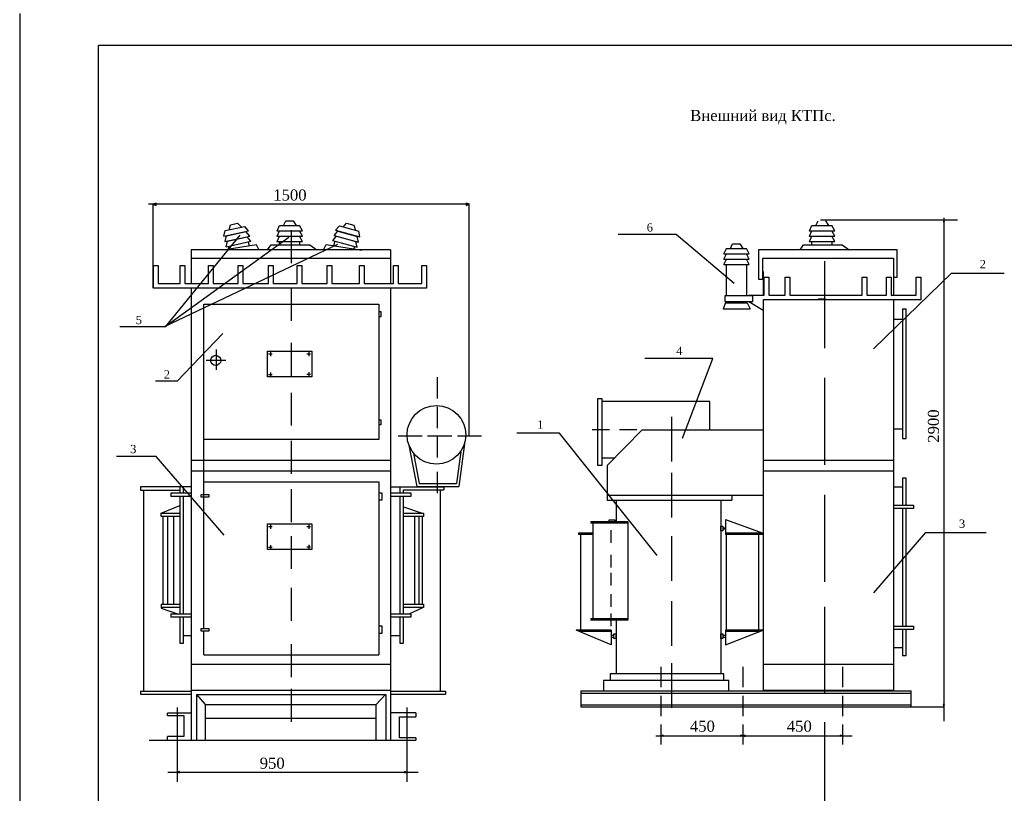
# Model space of a CAD drawing. Extents: x 10527 to 38813, y 13847 to 37526.
# Tile 13 of 256: x 35614 to 35863, y 32417 to 32613. Entities that reach past the tile are written whole.
import ezdxf

# ---------------------------------------------------------------- set-up
doc = ezdxf.new("R2010")
doc.units = 0
doc.header["$LTSCALE"] = 0.5
doc.header["$MEASUREMENT"] = 0
doc.styles.get("Standard").update_dxf_attribs({"font": 'times.ttf'})

msp = doc.modelspace()

# ---------------------------------------------------------------- hatches: boundary and pattern name
h = msp.add_hatch(color=256)
h.set_gradient(color1=(0, 0, 5), color2=(0, 0, 0), one_color=1)
h.paths.add_polyline_path([(35648.277, 32566.412), (35648.277, 32566.687), (35647.454, 32566.412)])
h.paths.add_polyline_path([(35648.277, 32566.088), (35648.277, 32566.412), (35647.454, 32566.412), (35647.452, 32566.412), (35647.452, 32566.396)])
h.paths.add_polyline_path([(35726.815, 32566.717), (35726.815, 32566.412), (35727.631, 32566.412)])
h.paths.add_polyline_path([(35726.815, 32566.412), (35726.815, 32566.118), (35727.654, 32566.398), (35727.654, 32566.404), (35727.631, 32566.412)])
h = msp.add_hatch(color=256)
h.set_gradient(color1=(0, 0, 5), color2=(0, 0, 0), one_color=1)
h.paths.add_polyline_path([(35847.985, 32439.556), (35847.83, 32439.556), (35847.98, 32438.969), (35847.985, 32438.969)])
h.paths.add_polyline_path([(35848.137, 32439.556), (35847.985, 32439.556), (35847.985, 32438.952), (35847.989, 32438.935)])
h.paths.add_polyline_path([(35847.985, 32562.462), (35847.982, 32562.462), (35847.842, 32561.873), (35847.985, 32561.873)])
h.paths.add_polyline_path([(35847.985, 32561.873), (35848.149, 32561.873), (35847.998, 32562.462), (35847.985, 32562.462)])
h = msp.add_hatch(color=256)
h.set_gradient(color1=(0, 0, 5), color2=(0, 0, 0), one_color=1)
h.paths.add_polyline_path([(35776.84, 32431.666), (35776.84, 32431.823), (35776.235, 32431.668), (35776.235, 32431.666)])
h.paths.add_polyline_path([(35776.235, 32431.666), (35776.235, 32431.66), (35776.84, 32431.516), (35776.84, 32431.666)])
h.paths.add_polyline_path([(35796.431, 32431.832), (35796.431, 32431.666), (35796.983, 32431.666), (35797.014, 32431.674), (35797.014, 32431.693)])
h.paths.add_polyline_path([(35796.983, 32431.666), (35796.431, 32431.666), (35796.431, 32431.524)])
h.paths.add_polyline_path([(35797.629, 32431.666), (35797.629, 32431.82), (35797.029, 32431.666)])
h.paths.add_polyline_path([(35797.029, 32431.666), (35797.014, 32431.662), (35797.014, 32431.659), (35797.629, 32431.512), (35797.629, 32431.666)])
h.paths.add_polyline_path([(35822.219, 32431.666), (35822.255, 32431.675), (35822.255, 32431.681), (35821.645, 32431.826), (35821.645, 32431.666)])
h.paths.add_polyline_path([(35822.219, 32431.666), (35821.645, 32431.666), (35821.645, 32431.519)])
h = msp.add_hatch(color=256)
h.set_gradient(color1=(0, 0, 5), color2=(0, 0, 0), one_color=1)
h.paths.add_polyline_path([(35654.193, 32422.439), (35654.193, 32422.597), (35653.577, 32422.439)])
h.paths.add_polyline_path([(35654.193, 32422.29), (35654.193, 32422.439), (35653.577, 32422.439), (35653.572, 32422.438)])
h.paths.add_polyline_path([(35711.805, 32422.439), (35711.805, 32422.451), (35711.214, 32422.592), (35711.214, 32422.439)])
h.paths.add_polyline_path([(35711.805, 32422.436), (35711.805, 32422.439), (35711.214, 32422.439), (35711.214, 32422.284)])
h = msp.add_hatch(color=256)
h.set_gradient(color1=(0, 0, 5), color2=(0, 0, 0), one_color=1)
h.paths.add_polyline_path([(35711.816, 32422.439), (35711.835, 32422.444), (35711.805, 32422.451), (35711.805, 32422.439)])
h.paths.add_polyline_path([(35711.816, 32422.439), (35711.805, 32422.439), (35711.805, 32422.436)])

# ---------------------------------------------------------------- linework, layer by layer
for p, q in [((35613.661, 32614.718, -629.582), (35613.661, 32314.626, -629.582)), ((36028.629, 32606.66, -629.582), (35633.661, 32606.66, -629.582)), ((35633.661, 32319.626, -629.582), (35633.661, 32606.66, -629.582)), ((35727.654, 32566.412, -629.582), (35646.304, 32566.412, -629.582)), ((35648.277, 32566.687, -629.582), (35647.429, 32566.404, -629.582)), ((35647.429, 32566.404, -629.582), (35648.277, 32566.088, -629.582)), ((35647.452, 32566.412, -629.582), (35647.452, 32545.152, -629.582)), ((35648.277, 32566.088, -629.582), (35648.277, 32566.687, -629.582)), ((35727.662, 32566.401, -629.582), (35726.815, 32566.717, -629.582)), ((35726.815, 32566.717, -629.582), (35726.815, 32566.118, -629.582)), ((35726.815, 32566.118, -629.582), (35727.662, 32566.401, -629.582)), ((35727.654, 32507.671, -629.582), (35727.654, 32566.412, -629.582)), ((35680.567, 32561.001, -629.582), (35681.12, 32562.178, -629.582)), ((35681.12, 32562.178, -629.582), (35682.985, 32562.178, -629.582)), ((35682.985, 32562.178, -629.582), (35683.764, 32561.001, -629.582)), ((35815.53, 32561.001, -629.582), (35816.084, 32562.178, -629.582)), ((35816.73, 32562.462, -629.582), (35851.412, 32562.462, -629.582)), ((35817.949, 32562.178, -629.582), (35818.728, 32561.001, -629.582)), ((35847.99, 32562.494, -629.582), (35847.842, 32561.873, -629.582)), ((35847.985, 32562.938, -629.582), (35847.985, 32435.391, -629.582)), ((35848.149, 32561.873, -629.582), (35847.99, 32562.494, -629.582)), ((35665.417, 32558.289, -629.582), (35671.712, 32559.668, -629.582)), ((35665.435, 32558.294, -629.582), (35665.791, 32559.711, -629.582)), ((35665.778, 32559.713, -629.582), (35670.749, 32560.802, -629.582)), ((35666.783, 32559.933, -629.582), (35667.073, 32561.201, -629.582)), ((35667.073, 32561.201, -629.582), (35668.894, 32561.6, -629.582)), ((35668.894, 32561.6, -629.582), (35669.907, 32560.617, -629.582)), ((35671.712, 32559.668, -629.582), (35670.746, 32560.802, -629.582)), ((35678.881, 32559.688, -629.582), (35685.324, 32559.688, -629.582)), ((35678.899, 32559.689, -629.582), (35679.549, 32560.996, -629.582)), ((35678.899, 32558.33, -629.582), (35679.549, 32559.638, -629.582)), ((35679.538, 32561.001, -629.582), (35684.626, 32561.001, -629.582)), ((35679.538, 32559.643, -629.582), (35684.626, 32559.643, -629.582)), ((35682.473, 32559.804, -629.582), (35682.473, 32551.459, -629.582)), ((35685.324, 32559.688, -629.582), (35684.623, 32561.002, -629.582)), ((35685.324, 32558.329, -629.582), (35684.623, 32559.644, -629.582)), ((35693.382, 32558.5, -629.582), (35694.356, 32559.589, -629.582)), ((35693.724, 32559.814, -629.582), (35699.937, 32558.107, -629.582)), ((35693.742, 32559.81, -629.582), (35694.715, 32560.899, -629.582)), ((35694.345, 32559.596, -629.582), (35699.252, 32558.249, -629.582)), ((35694.705, 32560.906, -629.582), (35699.612, 32559.559, -629.582)), ((35695.698, 32560.634, -629.582), (35696.543, 32561.621, -629.582)), ((35696.543, 32561.621, -629.582), (35698.341, 32561.128, -629.582)), ((35698.341, 32561.128, -629.582), (35698.781, 32559.787, -629.582)), ((35699.937, 32558.107, -629.582), (35699.609, 32559.56, -629.582)), ((35813.844, 32559.688, -629.582), (35820.288, 32559.688, -629.582)), ((35813.862, 32559.689, -629.582), (35814.513, 32560.996, -629.582)), ((35813.862, 32558.33, -629.582), (35814.513, 32559.638, -629.582)), ((35814.501, 32561.001, -629.582), (35819.59, 32561.001, -629.582)), ((35814.501, 32559.643, -629.582), (35819.59, 32559.643, -629.582)), ((35820.288, 32559.688, -629.582), (35819.587, 32561.002, -629.582)), ((35820.288, 32558.329, -629.582), (35819.587, 32559.644, -629.582)), ((35847.842, 32561.873, -629.582), (35848.149, 32561.873, -629.582)), ((35681.921, 32557.968, -629.582), (35650.509, 32535.358, -629.582)), ((35669.49, 32558.527, -629.582), (35650.559, 32535.367, -629.582)), ((35665.708, 32556.962, -629.582), (35672.002, 32558.341, -629.582)), ((35665.726, 32556.967, -629.582), (35666.081, 32558.384, -629.582)), ((35665.999, 32555.636, -629.582), (35672.292, 32557.014, -629.582)), ((35666.017, 32555.638, -629.582), (35666.373, 32557.055, -629.582)), ((35666.069, 32558.386, -629.582), (35671.04, 32559.475, -629.582)), ((35666.361, 32557.052, -629.582), (35671.332, 32558.141, -629.582)), ((35672.002, 32558.341, -629.582), (35671.036, 32559.475, -629.582)), ((35672.292, 32557.014, -629.582), (35671.328, 32558.146, -629.582)), ((35678.881, 32558.329, -629.582), (35685.324, 32558.329, -629.582)), ((35678.899, 32556.969, -629.582), (35679.549, 32558.277, -629.582)), ((35679.538, 32558.277, -629.582), (35684.626, 32558.277, -629.582)), ((35685.323, 32556.971, -629.582), (35684.623, 32558.283, -629.582)), ((35693.004, 32557.194, -629.582), (35699.216, 32555.488, -629.582)), ((35693.021, 32557.188, -629.582), (35693.995, 32558.277, -629.582)), ((35693.335, 32555.925, -629.582), (35693.636, 32557.021, -629.582)), ((35693.364, 32558.504, -629.582), (35699.577, 32556.797, -629.582)), ((35693.984, 32558.28, -629.582), (35698.891, 32556.932, -629.582)), ((35699.577, 32556.797, -629.582), (35699.25, 32558.25, -629.582)), ((35780.085, 32558.712, -629.582), (35765.369, 32558.712, -629.582)), ((35794.777, 32546.281, -629.582), (35780.085, 32558.712, -629.582)), ((35813.844, 32558.329, -629.582), (35820.288, 32558.329, -629.582)), ((35813.862, 32556.969, -629.582), (35814.513, 32558.277, -629.582)), ((35814.501, 32558.277, -629.582), (35819.59, 32558.277, -629.582)), ((35820.286, 32556.971, -629.582), (35819.587, 32558.283, -629.582)), ((35694.204, 32556.231, -629.582), (35650.283, 32535.364, -629.582)), ((35691.147, 32554.837, -629.582), (35657.123, 32554.837, -629.582)), ((35657.123, 32554.837, -629.582), (35657.123, 32546.32, -629.582)), ((35673.736, 32556.106, -629.582), (35665.755, 32554.837, -629.582)), ((35666.808, 32555.004, -629.582), (35666.639, 32555.776, -629.582)), ((35671.593, 32556.861, -629.582), (35671.825, 32555.802, -629.582)), ((35674.264, 32554.894, -629.582), (35673.736, 32556.106, -629.582)), ((35707.661, 32554.837, -629.582), (35675.148, 32554.837, -629.582)), ((35676.522, 32554.813, -629.582), (35677.417, 32556.106, -629.582)), ((35677.417, 32556.106, -629.582), (35687.215, 32556.106, -629.582)), ((35678.881, 32556.971, -629.582), (35685.323, 32556.971, -629.582)), ((35679.536, 32556.106, -629.582), (35679.536, 32556.971, -629.582)), ((35684.607, 32556.971, -629.582), (35684.607, 32556.106, -629.582)), ((35687.215, 32556.106, -629.582), (35689.006, 32554.813, -629.582)), ((35690.72, 32554.838, -629.582), (35691.351, 32556.239, -629.582)), ((35691.351, 32556.239, -629.582), (35700.43, 32554.802, -629.582)), ((35698.526, 32555.677, -629.582), (35698.375, 32555.128, -629.582)), ((35699.216, 32555.488, -629.582), (35698.889, 32556.938, -629.582)), ((35707.661, 32554.837, -629.582), (35707.661, 32546.32, -629.582)), ((35792.174, 32553.865, -629.582), (35792.825, 32555.173, -629.582)), ((35792.813, 32555.177, -629.582), (35792.813, 32555.149, -629.582)), ((35792.813, 32555.177, -629.582), (35797.902, 32555.177, -629.582)), ((35793.842, 32555.177, -629.582), (35794.396, 32556.354, -629.582)), ((35794.396, 32556.354, -629.582), (35796.261, 32556.354, -629.582)), ((35796.261, 32556.354, -629.582), (35797.04, 32555.177, -629.582)), ((35798.6, 32553.864, -629.582), (35797.899, 32555.178, -629.582)), ((35836.144, 32554.837, -629.582), (35800.989, 32554.837, -629.582)), ((35800.989, 32554.837, -629.582), (35800.989, 32547.429, -629.582)), ((35811.502, 32554.837, -629.582), (35812.381, 32556.106, -629.582)), ((35812.381, 32556.106, -629.582), (35822.179, 32556.106, -629.582)), ((35813.844, 32556.971, -629.582), (35820.286, 32556.971, -629.582)), ((35814.499, 32556.106, -629.582), (35814.499, 32556.971, -629.582)), ((35819.571, 32556.971, -629.582), (35819.571, 32556.106, -629.582)), ((35822.179, 32556.106, -629.582), (35823.937, 32554.837, -629.582)), ((35836.144, 32547.919, -629.582), (35836.144, 32554.837, -629.582)), ((35657.092, 32552.711, -629.582), (35690.19, 32552.711, -629.582)), ((35676.248, 32552.711, -629.582), (35707.661, 32552.711, -629.582)), ((35792.156, 32553.864, -629.582), (35798.6, 32553.864, -629.582)), ((35792.156, 32552.506, -629.582), (35798.6, 32552.506, -629.582)), ((35792.174, 32552.506, -629.582), (35792.825, 32553.814, -629.582)), ((35792.174, 32551.146, -629.582), (35792.825, 32552.454, -629.582)), ((35792.813, 32553.864, -629.582), (35792.813, 32553.791, -629.582)), ((35792.813, 32553.819, -629.582), (35797.902, 32553.819, -629.582)), ((35792.813, 32552.506, -629.582), (35792.813, 32552.43, -629.582)), ((35792.813, 32552.454, -629.582), (35797.902, 32552.454, -629.582)), ((35797.899, 32553.864, -629.582), (35797.899, 32553.819, -629.582)), ((35798.6, 32552.506, -629.582), (35797.899, 32553.82, -629.582)), ((35797.899, 32552.506, -629.582), (35797.899, 32552.454, -629.582)), ((35798.598, 32551.147, -629.582), (35797.899, 32552.459, -629.582)), ((35802.089, 32552.711, -629.582), (35835.187, 32552.711, -629.582)), ((35802.089, 32547.429, -629.582), (35802.089, 32552.711, -629.582)), ((35817.707, 32552.003, -629.582), (35817.707, 32529.957, -629.582)), ((35835.187, 32552.711, -629.582), (35835.187, 32547.919, -629.582)), ((35647.592, 32546.32, -629.582), (35647.592, 32550.867, -629.582)), ((35647.592, 32550.867, -629.582), (35648.797, 32550.867, -629.582)), ((35648.797, 32550.867, -629.582), (35648.797, 32546.32, -629.582)), ((35654.31, 32546.32, -629.582), (35654.31, 32550.867, -629.582)), ((35654.31, 32550.867, -629.582), (35655.514, 32550.867, -629.582)), ((35655.514, 32550.867, -629.582), (35655.514, 32546.32, -629.582)), ((35661.491, 32546.32, -629.582), (35661.491, 32550.867, -629.582)), ((35661.491, 32550.867, -629.582), (35662.695, 32550.867, -629.582)), ((35662.695, 32550.867, -629.582), (35662.695, 32546.32, -629.582)), ((35669.058, 32546.32, -629.582), (35669.058, 32550.867, -629.582)), ((35669.058, 32550.867, -629.582), (35670.262, 32550.867, -629.582)), ((35670.262, 32550.867, -629.582), (35670.262, 32546.32, -629.582)), ((35676.702, 32546.32, -629.582), (35676.702, 32550.867, -629.582)), ((35676.702, 32550.867, -629.582), (35677.906, 32550.867, -629.582)), ((35677.906, 32550.867, -629.582), (35677.906, 32546.32, -629.582)), ((35684, 32546.32, -629.582), (35684, 32550.867, -629.582)), ((35684, 32550.867, -629.582), (35685.204, 32550.867, -629.582)), ((35685.204, 32550.867, -629.582), (35685.204, 32546.32, -629.582)), ((35691.594, 32546.32, -629.582), (35691.594, 32550.867, -629.582)), ((35691.594, 32550.867, -629.582), (35692.798, 32550.867, -629.582)), ((35692.798, 32550.867, -629.582), (35692.798, 32546.32, -629.582)), ((35699.816, 32546.32, -629.582), (35699.816, 32550.867, -629.582)), ((35699.816, 32550.867, -629.582), (35701.02, 32550.867, -629.582)), ((35701.02, 32550.867, -629.582), (35701.02, 32546.32, -629.582)), ((35708.442, 32546.32, -629.582), (35708.442, 32550.867, -629.582)), ((35708.442, 32550.867, -629.582), (35709.646, 32550.867, -629.582)), ((35709.646, 32550.867, -629.582), (35709.646, 32546.32, -629.582)), ((35715.633, 32546.32, -629.582), (35715.633, 32550.867, -629.582)), ((35715.633, 32550.867, -629.582), (35716.837, 32550.867, -629.582)), ((35716.837, 32550.867, -629.582), (35716.837, 32545.116, -629.582)), ((35792.156, 32551.147, -629.582), (35798.598, 32551.147, -629.582)), ((35792.813, 32551.147, -629.582), (35792.813, 32543.194, -629.582)), ((35797.899, 32551.147, -629.582), (35797.899, 32543.194, -629.582)), ((35835.169, 32550.413, -629.582), (35835.169, 32543.372, -629.582)), ((35647.592, 32545.116, -629.582), (35647.592, 32548.131, -629.582)), ((35648.797, 32548.131, -629.582), (35648.797, 32546.32, -629.582)), ((35654.31, 32546.32, -629.582), (35654.31, 32548.131, -629.582)), ((35661.491, 32546.32, -629.582), (35661.491, 32548.131, -629.582)), ((35669.058, 32546.32, -629.582), (35669.058, 32548.131, -629.582)), ((35676.702, 32546.32, -629.582), (35676.702, 32548.131, -629.582)), ((35800.989, 32547.429, -629.582), (35802.089, 32547.429, -629.582)), ((35802.12, 32549.331, -629.582), (35802.12, 32543.372, -629.582)), ((35802.383, 32543.372, -629.582), (35802.383, 32547.919, -629.582)), ((35802.383, 32547.919, -629.582), (35803.587, 32547.919, -629.582)), ((35803.587, 32547.919, -629.582), (35803.587, 32543.372, -629.582)), ((35807.702, 32543.372, -629.582), (35807.702, 32547.919, -629.582)), ((35807.702, 32547.919, -629.582), (35808.907, 32547.919, -629.582)), ((35808.907, 32547.919, -629.582), (35808.907, 32543.372, -629.582)), ((35827.273, 32543.372, -629.582), (35827.273, 32547.919, -629.582)), ((35827.273, 32547.919, -629.582), (35828.477, 32547.919, -629.582)), ((35828.477, 32547.919, -629.582), (35828.477, 32543.372, -629.582)), ((35830.163, 32529.707, -629.582), (35849.867, 32548.961, -629.582)), ((35833.446, 32543.372, -629.582), (35833.446, 32547.919, -629.582)), ((35833.446, 32547.919, -629.582), (35834.65, 32547.919, -629.582)), ((35834.65, 32547.919, -629.582), (35834.65, 32543.372, -629.582)), ((35835.187, 32547.919, -629.582), (35836.144, 32547.919, -629.582)), ((35840.932, 32543.372, -629.582), (35840.932, 32547.919, -629.582)), ((35840.932, 32547.919, -629.582), (35842.137, 32547.919, -629.582)), ((35842.137, 32547.919, -629.582), (35842.137, 32542.168, -629.582)), ((35849.867, 32548.961, -629.582), (35863.248, 32548.961, -629.582)), ((35716.837, 32545.116, -629.582), (35647.592, 32545.116, -629.582)), ((35648.797, 32546.32, -629.582), (35654.31, 32546.32, -629.582)), ((35655.514, 32546.32, -629.582), (35661.491, 32546.32, -629.582)), ((35657.123, 32545.116, -629.582), (35657.123, 32481.76, -629.582)), ((35662.695, 32546.32, -629.582), (35669.058, 32546.32, -629.582)), ((35670.262, 32546.32, -629.582), (35676.702, 32546.32, -629.582)), ((35677.906, 32546.32, -629.582), (35684, 32546.32, -629.582)), ((35682.473, 32545.154, -629.582), (35682.473, 32536.809, -629.582)), ((35685.204, 32546.32, -629.582), (35691.594, 32546.32, -629.582)), ((35692.798, 32546.32, -629.582), (35699.816, 32546.32, -629.582)), ((35701.02, 32546.32, -629.582), (35703.57, 32546.32, -629.582)), ((35701.02, 32546.32, -629.582), (35708.442, 32546.32, -629.582)), ((35707.661, 32545.116, -629.582), (35707.661, 32501.526, -629.582)), ((35709.646, 32546.32, -629.582), (35715.633, 32546.32, -629.582)), ((35709.646, 32546.32, -629.582), (35715.633, 32546.32, -629.582)), ((35799.553, 32543.194, -629.582), (35792.446, 32543.194, -629.582)), ((35792.446, 32543.194, -629.582), (35792.446, 32541.747, -629.582)), ((35798.434, 32543.372, -629.582), (35802.383, 32543.372, -629.582)), ((35798.434, 32543.372, -629.582), (35798.434, 32543.194, -629.582)), ((35799.553, 32541.747, -629.582), (35799.553, 32543.194, -629.582)), ((35802.12, 32542.168, -629.582), (35802.12, 32501.526, -629.582)), ((35842.137, 32542.168, -629.582), (35802.12, 32542.168, -629.582)), ((35803.587, 32543.372, -629.582), (35807.702, 32543.372, -629.582)), ((35808.907, 32543.372, -629.582), (35827.273, 32543.372, -629.582)), ((35816.084, 32542.412, -629.582), (35817.949, 32542.412, -629.582)), ((35828.477, 32543.372, -629.582), (35833.446, 32543.372, -629.582)), ((35834.65, 32543.372, -629.582), (35840.932, 32543.372, -629.582)), ((35835.169, 32542.168, -629.582), (35835.169, 32501.526, -629.582)), ((35660.362, 32541.055, -629.582), (35704.716, 32541.055, -629.582)), ((35660.362, 32486.993, -629.582), (35660.362, 32541.055, -629.582)), ((35704.716, 32541.055, -629.582), (35704.716, 32506.759, -629.582)), ((35792.614, 32541.429, -629.582), (35792.006, 32539.891, -629.582)), ((35792.006, 32539.891, -629.582), (35797.632, 32539.891, -629.582)), ((35792.421, 32539.891, -629.582), (35798.835, 32539.891, -629.582)), ((35792.446, 32541.747, -629.582), (35799.553, 32541.747, -629.582)), ((35792.614, 32541.429, -629.582), (35798.138, 32541.429, -629.582)), ((35792.813, 32541.747, -629.582), (35792.813, 32541.429, -629.582)), ((35797.899, 32541.747, -629.582), (35797.899, 32541.429, -629.582)), ((35798.138, 32541.429, -629.582), (35798.835, 32539.891, -629.582)), ((35798.547, 32541.747, -629.582), (35802.12, 32539.546, -629.582)), ((35837.467, 32539.892, -629.582), (35837.467, 32507.054, -629.582)), ((35837.467, 32539.892, -629.582), (35838.414, 32539.892, -629.582)), ((35838.414, 32507.054, -629.582), (35838.414, 32539.892, -629.582)), ((35835.16, 32537.273, -629.582), (35837.467, 32537.273, -629.582)), ((35650.559, 32535.367, -629.582), (35639.066, 32535.367, -629.582)), ((35665.162, 32533.608, -629.582), (35653.619, 32521.538, -629.582)), ((35663.477, 32529.567, -629.582), (35663.477, 32524.401, -629.582)), ((35682.473, 32531.246, -629.582), (35682.473, 32522.901, -629.582)), ((35676.731, 32528.465, -629.582), (35677.68, 32528.465, -629.582)), ((35677.24, 32528.951, -629.582), (35677.24, 32527.91, -629.582)), ((35686.463, 32528.465, -629.582), (35687.412, 32528.465, -629.582)), ((35686.972, 32528.951, -629.582), (35686.972, 32527.91, -629.582)), ((35789.358, 32527.277, -629.582), (35772.162, 32527.277, -629.582)), ((35781.729, 32507.116, -629.582), (35789.358, 32527.277, -629.582)), ((35660.91, 32526.893, -629.582), (35665.934, 32526.893, -629.582)), ((35676.731, 32523.262, -629.582), (35677.68, 32523.262, -629.582)), ((35677.24, 32523.747, -629.582), (35677.24, 32522.707, -629.582)), ((35686.463, 32523.328, -629.582), (35687.412, 32523.328, -629.582)), ((35686.972, 32523.814, -629.582), (35686.972, 32522.773, -629.582)), ((35719.493, 32522.58, -629.582), (35719.493, 32517.175, -629.582)), ((35817.707, 32522.373, -629.582), (35817.707, 32500.327, -629.582)), ((35653.619, 32521.538, -629.582), (35648.114, 32521.538, -629.582)), ((35682.473, 32518.636, -629.582), (35682.473, 32510.291, -629.582)), ((35760.234, 32500.148, -629.582), (35760.234, 32517.152, -629.582)), ((35760.234, 32517.152, -629.582), (35761.28, 32517.152, -629.582)), ((35761.28, 32517.152, -629.582), (35761.28, 32500.148, -629.582)), ((35719.493, 32515.014, -629.582), (35719.493, 32509.609, -629.582)), ((35788.646, 32516.376, -629.582), (35761.28, 32516.376, -629.582)), ((35788.646, 32509.127, -629.582), (35788.646, 32516.376, -629.582)), ((35778.934, 32512.482, -629.582), (35778.934, 32501.186, -629.582)), ((35709.58, 32507.717, -629.582), (35715.708, 32507.717, -629.582)), ((35717.06, 32507.717, -629.582), (35723.188, 32507.717, -629.582)), ((35719.493, 32507.627, -629.582), (35719.493, 32502.222, -629.582)), ((35724.63, 32507.717, -629.582), (35730.758, 32507.717, -629.582)), ((35750.48, 32508.379, -629.582), (35739.69, 32508.379, -629.582)), ((35775.3, 32477.371, -629.582), (35750.48, 32508.379, -629.582)), ((35763.168, 32509.204, -629.582), (35758.787, 32509.204, -629.582)), ((35762.647, 32500.205, -629.582), (35771.469, 32509.192, -629.582)), ((35770.152, 32509.204, -629.582), (35765.771, 32509.204, -629.582)), ((35771.469, 32509.192, -629.582), (35802.12, 32509.192, -629.582)), ((35835.16, 32509.454, -629.582), (35837.467, 32509.454, -629.582)), ((35837.467, 32507.054, -629.582), (35838.414, 32507.054, -629.582)), ((35704.716, 32506.759, -629.582), (35660.362, 32506.759, -629.582)), ((35682.473, 32506.397, -629.582), (35682.473, 32498.052, -629.582)), ((35712.35, 32505.311, -629.582), (35714.324, 32494.882, -629.582)), ((35726.402, 32505.651, -629.582), (35725, 32494.882, -629.582)), ((35648.295, 32502.472, -629.582), (35638.195, 32502.472, -629.582)), ((35665.471, 32482.514, -629.582), (35648.295, 32502.472, -629.582)), ((35713.515, 32503.279, -629.582), (35714.966, 32495.611, -629.582)), ((35725.469, 32503.753, -629.582), (35724.409, 32495.611, -629.582)), ((35657.123, 32501.526, -629.582), (35690.172, 32501.526, -629.582)), ((35657.123, 32501.526, -629.582), (35657.123, 32430.533, -629.582)), ((35675.261, 32501.526, -629.582), (35707.661, 32501.526, -629.582)), ((35707.661, 32501.526, -629.582), (35707.661, 32430.533, -629.582)), ((35761.28, 32500.148, -629.582), (35760.234, 32500.148, -629.582)), ((35764.427, 32502.018, -629.582), (35761.28, 32502.018, -629.582)), ((35762.647, 32500.205, -629.582), (35762.647, 32491.41, -629.582)), ((35802.12, 32501.526, -629.582), (35835.169, 32501.526, -629.582)), ((35802.12, 32501.526, -629.582), (35802.12, 32443.238, -629.582)), ((35835.169, 32501.526, -629.582), (35835.169, 32443.238, -629.582)), ((35657.123, 32498.837, -629.582), (35690.172, 32498.837, -629.582)), ((35675.261, 32498.837, -629.582), (35707.661, 32498.837, -629.582)), ((35719.493, 32498.529, -629.582), (35719.493, 32493.124, -629.582)), ((35778.934, 32498.314, -629.582), (35778.934, 32487.018, -629.582)), ((35802.12, 32498.837, -629.582), (35835.169, 32498.837, -629.582)), ((35648.374, 32494.773, -629.582), (35644.315, 32494.773, -629.582)), ((35644.315, 32494.773, -629.582), (35644.315, 32493.96, -629.582)), ((35657.147, 32494.773, -629.582), (35648.374, 32494.773, -629.582)), ((35654.267, 32494.767, -629.582), (35654.267, 32493.243, -629.582)), ((35655.214, 32493.243, -629.582), (35655.214, 32494.773, -629.582)), ((35660.362, 32492.802, -629.582), (35660.362, 32496.005, -629.582)), ((35660.362, 32496.005, -629.582), (35704.716, 32496.005, -629.582)), ((35704.716, 32496.005, -629.582), (35704.716, 32452.166, -629.582)), ((35707.661, 32494.767, -629.582), (35721.194, 32494.767, -629.582)), ((35710.023, 32494.767, -629.582), (35710.023, 32493.243, -629.582)), ((35714.324, 32494.882, -629.582), (35725, 32494.882, -629.582)), ((35714.966, 32495.611, -629.582), (35724.409, 32495.611, -629.582)), ((35721.194, 32494.767, -629.582), (35721.194, 32494.038, -629.582)), ((35835.16, 32494.767, -629.582), (35837.467, 32494.767, -629.582)), ((35837.467, 32496.96, -629.582), (35837.467, 32490.131, -629.582)), ((35838.414, 32496.96, -629.582), (35837.467, 32496.96, -629.582)), ((35838.414, 32490.131, -629.582), (35838.414, 32496.96, -629.582)), ((35644.315, 32493.96, -629.582), (35654.267, 32493.96, -629.582)), ((35645.038, 32493.96, -629.582), (35645.038, 32442.933, -629.582)), ((35652.017, 32493.243, -629.582), (35657.123, 32493.243, -629.582)), ((35652.017, 32493.243, -629.582), (35652.017, 32492.355, -629.582)), ((35657.123, 32492.355, -629.582), (35652.017, 32492.355, -629.582)), ((35654.267, 32492.355, -629.582), (35654.267, 32462.582, -629.582)), ((35655.214, 32462.582, -629.582), (35655.214, 32492.355, -629.582)), ((35660.362, 32458.837, -629.582), (35660.362, 32492.127, -629.582)), ((35682.473, 32494.157, -629.582), (35682.473, 32485.812, -629.582)), ((35707.708, 32493.243, -629.582), (35712.819, 32493.243, -629.582)), ((35712.819, 32492.355, -629.582), (35707.708, 32492.355, -629.582)), ((35710.023, 32492.355, -629.582), (35710.023, 32462.582, -629.582)), ((35710.97, 32493.243, -629.582), (35710.97, 32494.038, -629.582)), ((35710.97, 32494.038, -629.582), (35721.194, 32494.038, -629.582)), ((35710.97, 32462.582, -629.582), (35710.97, 32492.355, -629.582)), ((35712.819, 32493.243, -629.582), (35712.819, 32492.355, -629.582)), ((35720.299, 32494.038, -629.582), (35720.299, 32442.933, -629.582)), ((35762.647, 32492.686, -629.582), (35802.12, 32492.686, -629.582)), ((35794.18, 32492.686, -629.582), (35794.18, 32491.41, -629.582)), ((35817.707, 32492.743, -629.582), (35817.707, 32470.696, -629.582)), ((35649.564, 32488.117, -629.582), (35654.267, 32490.06, -629.582)), ((35710.97, 32489.729, -629.582), (35715.738, 32488.094, -629.582)), ((35762.647, 32491.41, -629.582), (35794.18, 32491.41, -629.582)), ((35764.88, 32491.41, -629.582), (35764.88, 32485.894, -629.582)), ((35791.434, 32491.41, -629.582), (35791.434, 32447.328, -629.582)), ((35835.152, 32490.131, -629.582), (35840.263, 32490.131, -629.582)), ((35840.263, 32490.131, -629.582), (35840.263, 32489.243, -629.582)), ((35649.564, 32487.205, -629.582), (35649.564, 32488.117, -629.582)), ((35649.564, 32488.094, -629.582), (35654.267, 32488.094, -629.582)), ((35654.267, 32487.205, -629.582), (35649.564, 32487.205, -629.582)), ((35649.931, 32487.205, -629.582), (35649.931, 32465.027, -629.582)), ((35651.1, 32487.205, -629.582), (35651.1, 32465.027, -629.582)), ((35652.631, 32487.205, -629.582), (35652.631, 32465.027, -629.582)), ((35711.012, 32488.094, -629.582), (35716.031, 32488.094, -629.582)), ((35716.031, 32487.205, -629.582), (35711.012, 32487.205, -629.582)), ((35713.725, 32487.205, -629.582), (35713.725, 32465.027, -629.582)), ((35714.87, 32487.205, -629.582), (35714.87, 32465.027, -629.582)), ((35715.667, 32487.205, -629.582), (35715.667, 32465.027, -629.582)), ((35716.031, 32488.094, -629.582), (35716.031, 32487.205, -629.582)), ((35840.263, 32489.243, -629.582), (35835.152, 32489.243, -629.582)), ((35837.467, 32489.243, -629.582), (35837.467, 32459.471, -629.582)), ((35838.414, 32459.471, -629.582), (35838.414, 32489.243, -629.582)), ((35676.731, 32484.685, -629.582), (35677.68, 32484.685, -629.582)), ((35677.24, 32485.171, -629.582), (35677.24, 32484.13, -629.582)), ((35686.463, 32484.685, -629.582), (35687.412, 32484.685, -629.582)), ((35686.972, 32485.171, -629.582), (35686.972, 32484.13, -629.582)), ((35767.871, 32485.894, -629.582), (35758.489, 32485.894, -629.582)), ((35758.489, 32485.894, -629.582), (35758.489, 32485.535, -629.582)), ((35767.871, 32485.535, -629.582), (35758.489, 32485.535, -629.582)), ((35758.937, 32485.535, -629.582), (35758.937, 32461.289, -629.582)), ((35763.096, 32485.881, -629.582), (35763.096, 32486.437, -629.582)), ((35763.096, 32486.437, -629.582), (35764.516, 32486.437, -629.582)), ((35764.516, 32486.437, -629.582), (35764.516, 32485.881, -629.582)), ((35767.871, 32485.894, -629.582), (35767.871, 32460.93, -629.582)), ((35792.573, 32486.466, -629.582), (35792.573, 32482.687, -629.582)), ((35792.577, 32486.442, -629.582), (35802.12, 32483.055, -629.582)), ((35682.473, 32482.289, -629.582), (35682.473, 32473.944, -629.582)), ((35758.937, 32483.051, -629.582), (35755.367, 32483.051, -629.582)), ((35755.367, 32483.051, -629.582), (35755.367, 32482.692, -629.582)), ((35758.937, 32482.692, -629.582), (35755.367, 32482.692, -629.582)), ((35755.914, 32458.432, -629.582), (35755.914, 32482.692, -629.582)), ((35763.66, 32480.546, -629.582), (35763.66, 32483.752, -629.582)), ((35778.934, 32482.232, -629.582), (35778.934, 32470.935, -629.582)), ((35791.965, 32484.398, -629.582), (35792.573, 32484.398, -629.582)), ((35791.965, 32484.12, -629.582), (35792.573, 32484.12, -629.582)), ((35802.12, 32483.051, -629.582), (35792.573, 32483.051, -629.582)), ((35802.12, 32482.692, -629.582), (35792.573, 32482.692, -629.582)), ((35792.735, 32482.692, -629.582), (35792.735, 32458.446, -629.582)), ((35800.983, 32482.692, -629.582), (35800.983, 32458.446, -629.582)), ((35830.186, 32467.891, -629.582), (35843.421, 32483.172, -629.582)), ((35843.421, 32483.172, -629.582), (35858.709, 32483.172, -629.582)), ((35677.24, 32479.967, -629.582), (35677.24, 32478.926, -629.582)), ((35686.972, 32480.033, -629.582), (35686.972, 32478.993, -629.582)), ((35676.731, 32479.481, -629.582), (35677.68, 32479.481, -629.582)), ((35686.463, 32479.548, -629.582), (35687.412, 32479.548, -629.582)), ((35763.66, 32474.346, -629.582), (35763.66, 32477.552, -629.582)), ((35763.66, 32469.732, -629.582), (35763.66, 32472.938, -629.582)), ((35682.473, 32469.123, -629.582), (35682.473, 32460.778, -629.582)), ((35763.66, 32464.319, -629.582), (35763.66, 32467.525, -629.582)), ((35649.538, 32465.027, -629.582), (35654.267, 32465.027, -629.582)), ((35649.538, 32465.027, -629.582), (35649.538, 32464.044, -629.582)), ((35711.012, 32465.027, -629.582), (35716.031, 32465.027, -629.582)), ((35716.031, 32465.027, -629.582), (35716.031, 32464.139, -629.582)), ((35778.934, 32465.766, -629.582), (35778.934, 32454.47, -629.582)), ((35654.267, 32464.139, -629.582), (35649.538, 32464.139, -629.582)), ((35649.538, 32464.044, -629.582), (35653.636, 32462.582, -629.582)), ((35652.017, 32462.582, -629.582), (35657.123, 32462.582, -629.582)), ((35652.017, 32462.582, -629.582), (35652.017, 32461.694, -629.582)), ((35707.708, 32462.582, -629.582), (35712.819, 32462.582, -629.582)), ((35716.031, 32464.139, -629.582), (35711.012, 32464.139, -629.582)), ((35712.443, 32462.582, -629.582), (35715.864, 32464.139, -629.582)), ((35712.819, 32462.582, -629.582), (35712.819, 32461.694, -629.582)), ((35763.66, 32459.47, -629.582), (35763.66, 32462.676, -629.582)), ((35817.707, 32464.347, -629.582), (35817.707, 32442.301, -629.582)), ((35657.123, 32461.694, -629.582), (35652.017, 32461.694, -629.582)), ((35654.267, 32461.694, -629.582), (35654.267, 32455.104, -629.582)), ((35655.214, 32455.104, -629.582), (35655.214, 32461.694, -629.582)), ((35712.819, 32461.694, -629.582), (35707.708, 32461.694, -629.582)), ((35710.023, 32461.694, -629.582), (35710.023, 32455.104, -629.582)), ((35710.97, 32455.104, -629.582), (35710.97, 32461.694, -629.582)), ((35767.871, 32461.289, -629.582), (35758.489, 32461.289, -629.582)), ((35758.489, 32461.289, -629.582), (35758.489, 32460.93, -629.582)), ((35767.871, 32460.93, -629.582), (35758.489, 32460.93, -629.582)), ((35764.88, 32460.93, -629.582), (35764.88, 32447.328, -629.582)), ((35660.362, 32452.166, -629.582), (35660.362, 32458.162, -629.582)), ((35763.625, 32458.446, -629.582), (35754.708, 32458.446, -629.582)), ((35763.622, 32454.677, -629.582), (35754.708, 32458.446, -629.582)), ((35763.625, 32458.087, -629.582), (35755.556, 32458.087, -629.582)), ((35763.625, 32458.446, -629.582), (35763.625, 32454.668, -629.582)), ((35802.088, 32458.446, -629.582), (35792.573, 32458.446, -629.582)), ((35792.573, 32458.446, -629.582), (35792.573, 32454.668, -629.582)), ((35792.573, 32454.668, -629.582), (35802.116, 32458.438, -629.582)), ((35801.229, 32458.087, -629.582), (35792.573, 32458.087, -629.582)), ((35835.152, 32459.471, -629.582), (35840.263, 32459.471, -629.582)), ((35840.263, 32458.582, -629.582), (35835.152, 32458.582, -629.582)), ((35837.467, 32458.582, -629.582), (35837.467, 32451.992, -629.582)), ((35838.414, 32451.992, -629.582), (35838.414, 32458.582, -629.582)), ((35840.263, 32459.471, -629.582), (35840.263, 32458.582, -629.582)), ((35654.267, 32455.104, -629.582), (35655.214, 32455.104, -629.582)), ((35655.214, 32457.115, -629.582), (35657.123, 32457.115, -629.582)), ((35682.473, 32454.844, -629.582), (35682.473, 32446.499, -629.582)), ((35707.716, 32457.115, -629.582), (35710.023, 32457.115, -629.582)), ((35710.023, 32455.104, -629.582), (35710.97, 32455.104, -629.582)), ((35763.637, 32457.125, -629.582), (35764.245, 32457.125, -629.582)), ((35763.637, 32456.654, -629.582), (35764.245, 32456.654, -629.582)), ((35791.965, 32457.125, -629.582), (35792.573, 32457.125, -629.582)), ((35791.965, 32456.654, -629.582), (35792.573, 32456.654, -629.582)), ((35660.362, 32452.166, -629.582), (35704.716, 32452.166, -629.582)), ((35835.16, 32454.003, -629.582), (35837.467, 32454.003, -629.582)), ((35657.123, 32449.801, -629.582), (35690.172, 32449.801, -629.582)), ((35675.285, 32449.801, -629.582), (35707.661, 32449.801, -629.582)), ((35778.934, 32450.066, -629.582), (35778.934, 32438.77, -629.582)), ((35802.12, 32449.801, -629.582), (35835.169, 32449.801, -629.582)), ((35837.467, 32451.992, -629.582), (35838.414, 32451.992, -629.582)), ((35792.2, 32447.328, -629.582), (35763.391, 32447.328, -629.582)), ((35763.391, 32447.328, -629.582), (35763.391, 32445.657, -629.582)), ((35776.235, 32449.092, -629.582), (35776.235, 32443.983, -629.582)), ((35792.2, 32445.668, -629.582), (35792.2, 32447.328, -629.582)), ((35797.014, 32449.092, -629.582), (35797.014, 32443.983, -629.582)), ((35822.255, 32449.092, -629.582), (35822.255, 32443.983, -629.582)), ((35793.465, 32445.657, -629.582), (35761.699, 32445.657, -629.582)), ((35761.699, 32445.657, -629.582), (35761.699, 32443.022, -629.582)), ((35793.465, 32443.015, -629.582), (35793.465, 32445.657, -629.582)), ((35644.281, 32442.933, -629.582), (35657.321, 32442.933, -629.582)), ((35644.281, 32442.933, -629.582), (35644.281, 32442.222, -629.582)), ((35644.281, 32442.222, -629.582), (35657.321, 32442.222, -629.582)), ((35657.123, 32443.238, -629.582), (35690.172, 32443.238, -629.582)), ((35658.509, 32442.155, -629.582), (35660.679, 32439.543, -629.582)), ((35675.285, 32443.238, -629.582), (35707.661, 32443.238, -629.582)), ((35682.473, 32443.516, -629.582), (35682.473, 32435.171, -629.582)), ((35707.661, 32442.933, -629.582), (35721.58, 32442.933, -629.582)), ((35707.661, 32442.222, -629.582), (35721.58, 32442.222, -629.582)), ((35721.58, 32442.933, -629.582), (35721.58, 32442.222, -629.582)), ((35755.892, 32443.022, -629.582), (35839.645, 32443.022, -629.582)), ((35755.892, 32443.022, -629.582), (35755.892, 32438.969, -629.582)), ((35755.892, 32442.476, -629.582), (35839.645, 32442.476, -629.582)), ((35802.12, 32443.238, -629.582), (35835.169, 32443.238, -629.582)), ((35839.557, 32443.022, -629.582), (35839.557, 32438.969, -629.582)), ((35658.52, 32442.123, -629.582), (35690.172, 32442.123, -629.582)), ((35658.52, 32442.123, -629.582), (35658.52, 32430.533, -629.582)), ((35675.285, 32442.123, -629.582), (35706.494, 32442.123, -629.582)), ((35706.413, 32442.123, -629.582), (35703.959, 32439.539, -629.582)), ((35706.494, 32442.123, -629.582), (35706.494, 32430.533, -629.582)), ((35776.235, 32441.762, -629.582), (35776.235, 32436.653, -629.582)), ((35797.014, 32441.762, -629.582), (35797.014, 32436.653, -629.582)), ((35822.255, 32441.762, -629.582), (35822.255, 32436.653, -629.582)), ((35657.089, 32437.42, -629.582), (35651.13, 32437.42, -629.582)), ((35651.13, 32436.765, -629.582), (35651.13, 32437.42, -629.582)), ((35653.586, 32438.865, -629.582), (35653.586, 32419.995, -629.582)), ((35660.673, 32439.551, -629.582), (35660.673, 32430.533, -629.582)), ((35660.673, 32439.543, -629.582), (35690.172, 32439.543, -629.582)), ((35675.285, 32439.543, -629.582), (35703.963, 32439.543, -629.582)), ((35703.959, 32439.543, -629.582), (35703.959, 32430.533, -629.582)), ((35714.087, 32437.46, -629.582), (35707.669, 32437.46, -629.582)), ((35711.805, 32438.865, -629.582), (35711.805, 32419.995, -629.582)), ((35714.087, 32437.46, -629.582), (35714.087, 32436.485, -629.582)), ((35755.892, 32439.514, -629.582), (35839.645, 32439.514, -629.582)), ((35755.892, 32438.969, -629.582), (35847.985, 32438.969, -629.582)), ((35848.137, 32439.556, -629.582), (35847.83, 32439.556, -629.582)), ((35847.83, 32439.556, -629.582), (35847.989, 32438.935, -629.582)), ((35847.989, 32438.935, -629.582), (35848.137, 32439.556, -629.582)), ((35651.13, 32436.765, -629.582), (35655.301, 32436.765, -629.582)), ((35655.301, 32436.765, -629.582), (35655.301, 32431.431, -629.582)), ((35660.673, 32436.128, -629.582), (35690.172, 32436.128, -629.582)), ((35675.285, 32436.128, -629.582), (35703.959, 32436.128, -629.582)), ((35709.917, 32431.151, -629.582), (35709.917, 32436.485, -629.582)), ((35709.917, 32436.485, -629.582), (35714.087, 32436.485, -629.582)), ((35817.707, 32435.128, -629.582), (35817.707, 32413.082, -629.582)), ((35776.235, 32434.543, -629.582), (35776.235, 32429.434, -629.582)), ((35797.014, 32434.543, -629.582), (35797.014, 32429.434, -629.582)), ((35822.255, 32434.543, -629.582), (35822.255, 32429.434, -629.582)), ((35646.458, 32430.533, -629.582), (35703.422, 32430.533, -629.582)), ((35655.301, 32431.431, -629.582), (35651.13, 32431.431, -629.582)), ((35651.13, 32430.533, -629.582), (35651.13, 32431.431, -629.582)), ((35657.123, 32430.533, -629.582), (35714.087, 32430.533, -629.582)), ((35714.087, 32431.151, -629.582), (35709.917, 32431.151, -629.582)), ((35714.087, 32431.151, -629.582), (35714.087, 32430.533, -629.582)), ((35774.969, 32431.666, -629.582), (35824.747, 32431.666, -629.582)), ((35776.84, 32431.823, -629.582), (35776.218, 32431.664, -629.582)), ((35776.218, 32431.664, -629.582), (35776.84, 32431.516, -629.582)), ((35776.84, 32431.516, -629.582), (35776.84, 32431.823, -629.582)), ((35797.052, 32431.684, -629.582), (35796.431, 32431.832, -629.582)), ((35796.431, 32431.832, -629.582), (35796.431, 32431.524, -629.582)), ((35796.431, 32431.524, -629.582), (35797.052, 32431.684, -629.582)), ((35797.629, 32431.82, -629.582), (35797.008, 32431.66, -629.582)), ((35797.008, 32431.66, -629.582), (35797.629, 32431.512, -629.582)), ((35797.629, 32431.512, -629.582), (35797.629, 32431.82, -629.582)), ((35822.266, 32431.678, -629.582), (35821.645, 32431.826, -629.582)), ((35821.645, 32431.826, -629.582), (35821.645, 32431.519, -629.582)), ((35821.645, 32431.519, -629.582), (35822.266, 32431.678, -629.582)), ((35651.194, 32422.439, -629.582), (35714.706, 32422.439, -629.582)), ((35654.193, 32422.597, -629.582), (35653.572, 32422.438, -629.582)), ((35653.572, 32422.438, -629.582), (35654.193, 32422.29, -629.582)), ((35654.193, 32422.29, -629.582), (35654.193, 32422.597, -629.582)), ((35711.835, 32422.444, -629.582), (35711.214, 32422.592, -629.582)), ((35711.214, 32422.592, -629.582), (35711.214, 32422.284, -629.582)), ((35711.214, 32422.284, -629.582), (35711.835, 32422.444, -629.582))]:
    msp.add_line(p, q)
at = {"elevation": -629.582}
for points in [[(35704.839, 32539.176), (35705.184, 32539.176), (35705.184, 32537.866), (35704.839, 32537.866)], [(35676.485, 32529.18), (35687.713, 32529.18), (35687.713, 32522.633), (35676.485, 32522.633)], [(35704.839, 32511.787), (35705.184, 32511.787), (35705.184, 32510.477), (35704.839, 32510.477)], [(35661.607, 32492.802), (35661.607, 32492.127), (35659.702, 32492.127), (35659.702, 32492.802)], [(35704.788, 32493.275), (35705.463, 32493.275), (35705.463, 32491.37), (35704.788, 32491.37)], [(35676.485, 32485.4), (35687.713, 32485.4), (35687.713, 32478.853), (35676.485, 32478.853)], [(35791.458, 32484.801), (35791.965, 32484.801), (35791.965, 32483.638), (35791.458, 32483.638)], [(35661.607, 32458.837), (35661.607, 32458.162), (35659.702, 32458.162), (35659.702, 32458.837)], [(35704.788, 32459.527), (35705.463, 32459.527), (35705.463, 32457.622), (35704.788, 32457.622)], [(35764.262, 32457.476), (35764.77, 32457.476), (35764.77, 32456.313), (35764.262, 32456.313)], [(35791.458, 32457.476), (35791.965, 32457.476), (35791.965, 32456.313), (35791.458, 32456.313)]]:
    msp.add_lwpolyline(points, close=True, dxfattribs=at)
for centre, radius in [((35663.352, 32526.822, -629.582), 1.285), ((35719.316, 32507.955, -629.582), 7.451)]:
    msp.add_circle(centre, radius)

# ---------------------------------------------------------------- texts
at = {"attachment_point": 1}
for s, insert, char_height, width in [('{\\fGeorgia|b0|i0|c204|p18;\\C196;\\c8128584; \\H1.6x;\\C7;Внешний вид КТПс.}', (35782.987, 32590.311, -629.582), 1.75, 109.68141), ('{\\fGeorgia|b0|i0|c204|p18;\\C7;1500}', (35677.938, 32570.141, -629.582), 2.8, 9.75982), ('{\\fGeorgia|b0|i0|c204|p18;\\C7;6}', (35772.632, 32561.59, -629.582), 2.1, 9.75982), ('{\\fGeorgia|b0|i0|c204|p18;\\C7;2}', (35857.055, 32552.279, -629.582), 2.1, 9.75982), ('{\\fGeorgia|b0|i0|c204|p18;\\C7;5}', (35643.075, 32538.111, -629.582), 2.1, 9.75982), ('{\\fGeorgia|b0|i0|c204|p18;\\C7;4}', (35780.11, 32530.293, -629.582), 2.1, 9.75982), ('{\\fGeorgia|b0|i0|c204|p18;\\C7;2}', (35650.177, 32524.293, -629.582), 2.1, 9.75982), ('{\\fGeorgia|b0|i0|c204|p18;\\C7;1}', (35744.877, 32511.575, -629.582), 2.1, 9.75982), ('{\\fGeorgia|b0|i0|c204|p18;\\C7;3}', (35641.664, 32505.391, -629.582), 2.1, 9.75982), ('{\\fGeorgia|b0|i0|c204|p18;\\C7;3}', (35851.787, 32486.473, -629.582), 2.1, 9.75982), ('{\\fGeorgia|b0|i0|c204|p18;\\C7;450}', (35783.567, 32435.49, -629.582), 2.8, 9.75982), ('{\\fGeorgia|b0|i0|c204|p18;\\C7;450}', (35808.148, 32435.49, -629.582), 2.8, 9.75982), ('{\\fGeorgia|b0|i0|c204|p18;\\C7;950}', (35674.51, 32426.106, -629.582), 2.8, 9.75982)]:
    msp.add_mtext(s, dxfattribs=dict(at, insert=insert, char_height=char_height, width=width))
at = {"insert": (35843.927, 32505.942, -629.582), "char_height": 2.8, "width": 9.75982, "attachment_point": 1, "rotation": 90}
msp.add_mtext('{\\fGeorgia|b0|i0|c204|p18;\\C7;2900}', dxfattribs=at)

doc.saveas('drawing.dxf')
